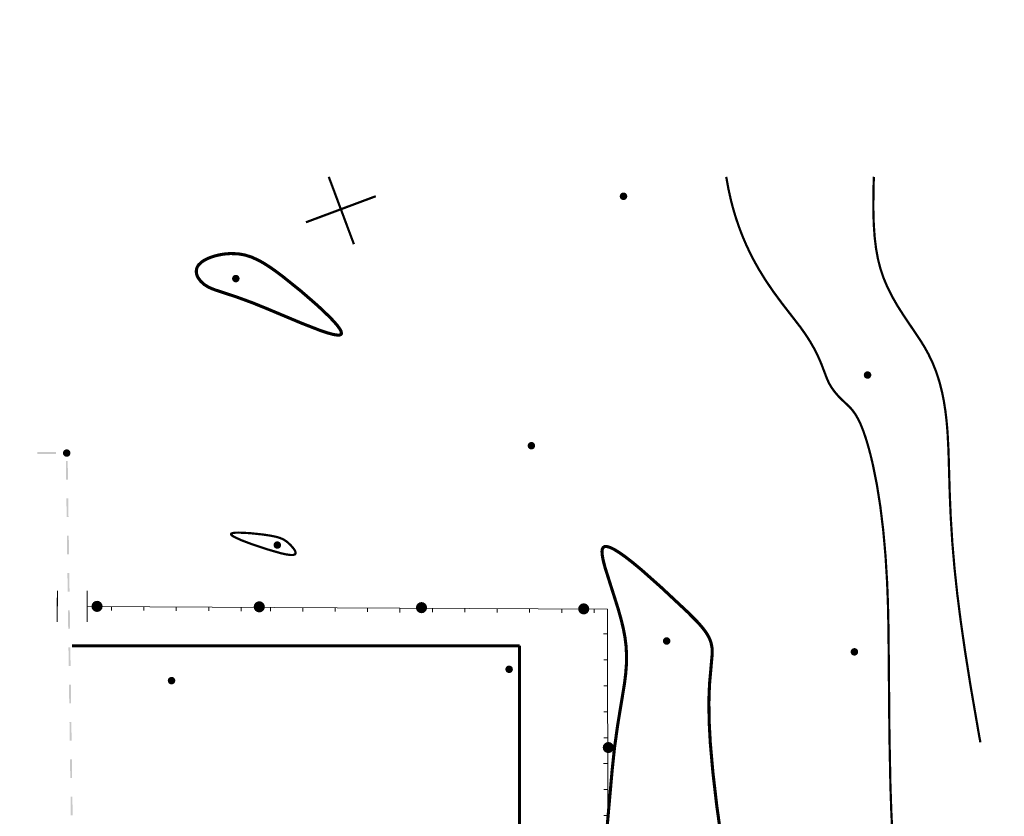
# Model space of a CAD drawing. Header units: millimetres. Extents: x 0 to 420, y 0 to 297.
# Tile 42 of 43: x 149 to 228, y 233 to 297. Entities that reach past the tile are written whole.
import ezdxf

# ---------------------------------------------------------------- set-up
doc = ezdxf.new("R2010")
doc.units = ezdxf.units.MM
for name, pattern in [('K5LT32768', [0]), ('K5LT32770', [0]), ('K5LT32771', [0]), ('K5LT32772', [0]), ('K5LT_BASIC', [0]), ('K5LT_THIN', [0])]:
    doc.linetypes.add(name, pattern=pattern)
for name, color, linetype, true_color in [('Дороги', 7, 'Continuous', 0x666666), ('Существующее оборудование', 7, 'Continuous', 0x7f7f7f), ('Топосъемка', 7, 'Continuous', 0x7f7f7f)]:
    doc.layers.add(name, color=color, linetype=linetype, true_color=true_color)

# ---------------------------------------------------------------- blocks, each defined once
blk = doc.blocks.new('U199')
at = {"layer": 'Топосъемка'}
blk.add_hatch(color=256, dxfattribs=at).paths.add_polyline_path([(188.444, 244.459), (188.472, 244.471), (188.499, 244.486), (188.525, 244.504), (188.548, 244.525), (188.569, 244.547), (188.588, 244.572), (188.604, 244.598), (188.617, 244.627), (188.627, 244.656), (188.634, 244.686), (188.638, 244.717), (188.639, 244.748), (188.636, 244.778), (188.631, 244.809), (188.622, 244.839), (188.61, 244.867), (188.596, 244.895), (188.579, 244.92), (188.559, 244.944), (188.536, 244.966), (188.512, 244.985), (188.486, 245.001), (188.458, 245.015), (188.429, 245.026), (188.399, 245.034), (188.368, 245.038), (188.338, 245.04), (188.307, 245.038), (188.276, 245.033), (188.246, 245.025), (188.234, 245.021), (188.206, 245.009), (188.179, 244.993), (188.153, 244.975), (188.13, 244.955), (188.109, 244.932), (188.09, 244.908), (188.074, 244.881), (188.061, 244.853), (188.051, 244.824), (188.044, 244.794), (188.04, 244.763), (188.039, 244.732), (188.041, 244.701), (188.047, 244.671), (188.056, 244.641), (188.067, 244.612), (188.082, 244.585), (188.099, 244.559), (188.119, 244.536), (188.141, 244.514), (188.166, 244.495), (188.192, 244.478), (188.22, 244.465), (188.249, 244.454), (188.279, 244.446), (188.309, 244.441), (188.34, 244.44), (188.371, 244.442), (188.402, 244.446), (188.432, 244.455)])
blk = doc.blocks.new('U203')
at = {"layer": 'Топосъемка'}
blk.add_hatch(color=256, dxfattribs=at).paths.add_polyline_path([(166.456, 275.891), (166.485, 275.904), (166.512, 275.919), (166.537, 275.937), (166.56, 275.957), (166.581, 275.98), (166.6, 276.005), (166.616, 276.031), (166.629, 276.059), (166.639, 276.088), (166.646, 276.119), (166.65, 276.149), (166.651, 276.18), (166.649, 276.211), (166.643, 276.242), (166.634, 276.271), (166.623, 276.3), (166.608, 276.327), (166.591, 276.353), (166.571, 276.377), (166.549, 276.398), (166.524, 276.417), (166.498, 276.434), (166.47, 276.448), (166.441, 276.459), (166.411, 276.466), (166.381, 276.471), (166.35, 276.472), (166.319, 276.471), (166.288, 276.466), (166.258, 276.458), (166.246, 276.453), (166.218, 276.441), (166.191, 276.426), (166.166, 276.408), (166.142, 276.388), (166.121, 276.365), (166.103, 276.34), (166.087, 276.314), (166.073, 276.286), (166.063, 276.256), (166.056, 276.226), (166.052, 276.196), (166.051, 276.165), (166.054, 276.134), (166.059, 276.103), (166.068, 276.074), (166.08, 276.045), (166.094, 276.018), (166.112, 275.992), (166.132, 275.968), (166.154, 275.947), (166.178, 275.927), (166.204, 275.911), (166.232, 275.897), (166.261, 275.886), (166.291, 275.879), (166.322, 275.874), (166.353, 275.872), (166.384, 275.874), (166.414, 275.879), (166.444, 275.887)])
blk = doc.blocks.new('U204')
at = {"layer": 'Топосъемка'}
blk.add_hatch(color=256, dxfattribs=at).paths.add_polyline_path([(152.85, 261.853), (152.878, 261.865), (152.905, 261.881), (152.931, 261.899), (152.954, 261.919), (152.975, 261.942), (152.994, 261.966), (153.01, 261.993), (153.023, 262.021), (153.033, 262.05), (153.04, 262.08), (153.044, 262.111), (153.045, 262.142), (153.042, 262.173), (153.037, 262.203), (153.028, 262.233), (153.016, 262.262), (153.002, 262.289), (152.985, 262.315), (152.965, 262.338), (152.942, 262.36), (152.918, 262.379), (152.892, 262.396), (152.864, 262.409), (152.835, 262.42), (152.805, 262.428), (152.774, 262.433), (152.744, 262.434), (152.713, 262.432), (152.682, 262.428), (152.652, 262.419), (152.64, 262.415), (152.612, 262.403), (152.585, 262.388), (152.559, 262.37), (152.536, 262.349), (152.515, 262.327), (152.496, 262.302), (152.48, 262.276), (152.467, 262.247), (152.457, 262.218), (152.45, 262.188), (152.446, 262.157), (152.445, 262.126), (152.447, 262.096), (152.453, 262.065), (152.462, 262.035), (152.473, 262.007), (152.488, 261.979), (152.505, 261.954), (152.525, 261.93), (152.547, 261.908), (152.572, 261.889), (152.598, 261.873), (152.626, 261.859), (152.655, 261.848), (152.685, 261.84), (152.715, 261.836), (152.746, 261.834), (152.777, 261.836), (152.808, 261.841), (152.838, 261.849)])
blk = doc.blocks.new('U205')
at = {"layer": 'Топосъемка'}
blk.add_hatch(color=256, dxfattribs=at).paths.add_polyline_path([(161.284, 243.546), (161.312, 243.558), (161.339, 243.573), (161.364, 243.591), (161.388, 243.611), (161.409, 243.634), (161.427, 243.659), (161.443, 243.685), (161.457, 243.713), (161.467, 243.743), (161.474, 243.773), (161.478, 243.804), (161.479, 243.835), (161.476, 243.865), (161.471, 243.896), (161.462, 243.926), (161.45, 243.954), (161.436, 243.982), (161.418, 244.007), (161.399, 244.031), (161.376, 244.053), (161.352, 244.072), (161.326, 244.088), (161.298, 244.102), (161.269, 244.113), (161.239, 244.121), (161.208, 244.125), (161.177, 244.127), (161.147, 244.125), (161.116, 244.12), (161.086, 244.112), (161.074, 244.108), (161.045, 244.095), (161.018, 244.08), (160.993, 244.062), (160.97, 244.042), (160.949, 244.019), (160.93, 243.995), (160.914, 243.968), (160.901, 243.94), (160.891, 243.911), (160.884, 243.881), (160.88, 243.85), (160.879, 243.819), (160.881, 243.788), (160.887, 243.758), (160.896, 243.728), (160.907, 243.699), (160.922, 243.672), (160.939, 243.646), (160.959, 243.622), (160.981, 243.601), (161.006, 243.582), (161.032, 243.565), (161.06, 243.551), (161.089, 243.541), (161.119, 243.533), (161.149, 243.528), (161.18, 243.527), (161.211, 243.528), (161.242, 243.533), (161.272, 243.541)])
blk = doc.blocks.new('U208')
at = {"layer": 'Топосъемка'}
blk.add_hatch(color=256, dxfattribs=at).paths.add_polyline_path([(169.795, 254.452), (169.823, 254.464), (169.85, 254.48), (169.875, 254.497), (169.899, 254.518), (169.92, 254.54), (169.938, 254.565), (169.954, 254.592), (169.968, 254.62), (169.978, 254.649), (169.985, 254.679), (169.989, 254.71), (169.99, 254.741), (169.987, 254.772), (169.982, 254.802), (169.973, 254.832), (169.961, 254.861), (169.947, 254.888), (169.929, 254.914), (169.909, 254.937), (169.887, 254.959), (169.863, 254.978), (169.837, 254.995), (169.809, 255.008), (169.78, 255.019), (169.75, 255.027), (169.719, 255.032), (169.688, 255.033), (169.657, 255.031), (169.627, 255.026), (169.597, 255.018), (169.585, 255.014), (169.556, 255.002), (169.529, 254.987), (169.504, 254.969), (169.481, 254.948), (169.46, 254.926), (169.441, 254.901), (169.425, 254.874), (169.412, 254.846), (169.402, 254.817), (169.395, 254.787), (169.391, 254.756), (169.39, 254.725), (169.392, 254.694), (169.398, 254.664), (169.407, 254.634), (169.418, 254.606), (169.433, 254.578), (169.45, 254.553), (169.47, 254.529), (169.492, 254.507), (169.517, 254.488), (169.543, 254.472), (169.571, 254.458), (169.6, 254.447), (169.63, 254.439), (169.66, 254.435), (169.691, 254.433), (169.722, 254.435), (169.753, 254.44), (169.783, 254.448)])
blk = doc.blocks.new('U213')
at = {"layer": 'Топосъемка'}
blk.add_hatch(color=256, dxfattribs=at).paths.add_polyline_path([(217.278, 268.132), (217.306, 268.144), (217.333, 268.16), (217.359, 268.177), (217.382, 268.198), (217.403, 268.22), (217.422, 268.245), (217.438, 268.272), (217.451, 268.3), (217.461, 268.329), (217.468, 268.359), (217.472, 268.39), (217.473, 268.421), (217.47, 268.452), (217.465, 268.482), (217.456, 268.512), (217.444, 268.541), (217.43, 268.568), (217.412, 268.594), (217.393, 268.617), (217.37, 268.639), (217.346, 268.658), (217.32, 268.675), (217.292, 268.688), (217.263, 268.699), (217.233, 268.707), (217.202, 268.712), (217.172, 268.713), (217.141, 268.711), (217.11, 268.706), (217.08, 268.698), (217.068, 268.694), (217.04, 268.682), (217.013, 268.667), (216.987, 268.649), (216.964, 268.628), (216.943, 268.606), (216.924, 268.581), (216.908, 268.554), (216.895, 268.526), (216.885, 268.497), (216.878, 268.467), (216.874, 268.436), (216.873, 268.405), (216.875, 268.374), (216.881, 268.344), (216.89, 268.314), (216.901, 268.286), (216.916, 268.258), (216.933, 268.233), (216.953, 268.209), (216.975, 268.187), (217, 268.168), (217.026, 268.152), (217.054, 268.138), (217.083, 268.127), (217.113, 268.119), (217.143, 268.115), (217.174, 268.113), (217.205, 268.115), (217.236, 268.12), (217.266, 268.128)])
blk = doc.blocks.new('U216')
at = {"layer": 'Топосъемка'}
blk.add_hatch(color=256, dxfattribs=at).paths.add_polyline_path([(201.117, 246.739), (201.145, 246.751), (201.172, 246.766), (201.197, 246.784), (201.221, 246.804), (201.242, 246.827), (201.26, 246.852), (201.276, 246.878), (201.29, 246.906), (201.3, 246.936), (201.307, 246.966), (201.311, 246.996), (201.312, 247.027), (201.309, 247.058), (201.304, 247.089), (201.295, 247.119), (201.283, 247.147), (201.269, 247.174), (201.251, 247.2), (201.232, 247.224), (201.209, 247.245), (201.185, 247.265), (201.159, 247.281), (201.131, 247.295), (201.102, 247.306), (201.072, 247.314), (201.041, 247.318), (201.01, 247.32), (200.98, 247.318), (200.949, 247.313), (200.919, 247.305), (200.907, 247.301), (200.878, 247.288), (200.851, 247.273), (200.826, 247.255), (200.803, 247.235), (200.782, 247.212), (200.763, 247.187), (200.747, 247.161), (200.734, 247.133), (200.724, 247.104), (200.717, 247.074), (200.713, 247.043), (200.712, 247.012), (200.714, 246.981), (200.72, 246.95), (200.729, 246.921), (200.74, 246.892), (200.755, 246.865), (200.772, 246.839), (200.792, 246.815), (200.814, 246.794), (200.839, 246.775), (200.865, 246.758), (200.893, 246.744), (200.922, 246.733), (200.952, 246.726), (200.982, 246.721), (201.013, 246.72), (201.044, 246.721), (201.075, 246.726), (201.105, 246.734)])
blk = doc.blocks.new('U218')
at = {"layer": 'Топосъемка'}
blk.add_hatch(color=256, dxfattribs=at).paths.add_polyline_path([(216.22, 245.862), (216.249, 245.874), (216.276, 245.89), (216.301, 245.908), (216.324, 245.928), (216.345, 245.951), (216.364, 245.975), (216.38, 246.002), (216.393, 246.03), (216.403, 246.059), (216.41, 246.089), (216.414, 246.12), (216.415, 246.151), (216.413, 246.182), (216.407, 246.212), (216.398, 246.242), (216.387, 246.271), (216.372, 246.298), (216.355, 246.324), (216.335, 246.347), (216.313, 246.369), (216.288, 246.388), (216.262, 246.405), (216.234, 246.418), (216.205, 246.429), (216.175, 246.437), (216.145, 246.442), (216.114, 246.443), (216.083, 246.441), (216.052, 246.437), (216.022, 246.428), (216.01, 246.424), (215.982, 246.412), (215.955, 246.397), (215.93, 246.379), (215.906, 246.358), (215.885, 246.336), (215.867, 246.311), (215.851, 246.284), (215.837, 246.256), (215.827, 246.227), (215.82, 246.197), (215.816, 246.166), (215.815, 246.135), (215.818, 246.105), (215.823, 246.074), (215.832, 246.044), (215.844, 246.016), (215.858, 245.988), (215.876, 245.963), (215.895, 245.939), (215.918, 245.917), (215.942, 245.898), (215.968, 245.882), (215.996, 245.868), (216.025, 245.857), (216.055, 245.849), (216.086, 245.845), (216.117, 245.843), (216.147, 245.845), (216.178, 245.85), (216.208, 245.858)])
blk = doc.blocks.new('U222')
at = {"layer": 'Топосъемка'}
blk.add_hatch(color=256, dxfattribs=at).paths.add_polyline_path([(190.234, 262.446), (190.263, 262.459), (190.29, 262.474), (190.315, 262.492), (190.338, 262.512), (190.36, 262.535), (190.378, 262.56), (190.394, 262.586), (190.407, 262.614), (190.417, 262.643), (190.425, 262.673), (190.429, 262.704), (190.429, 262.735), (190.427, 262.766), (190.421, 262.797), (190.413, 262.826), (190.401, 262.855), (190.386, 262.882), (190.369, 262.908), (190.349, 262.932), (190.327, 262.953), (190.303, 262.972), (190.276, 262.989), (190.249, 263.003), (190.22, 263.013), (190.19, 263.021), (190.159, 263.026), (190.128, 263.027), (190.097, 263.026), (190.067, 263.021), (190.037, 263.013), (190.025, 263.008), (189.996, 262.996), (189.969, 262.981), (189.944, 262.963), (189.921, 262.943), (189.899, 262.92), (189.881, 262.895), (189.865, 262.869), (189.852, 262.841), (189.842, 262.811), (189.834, 262.781), (189.83, 262.751), (189.83, 262.72), (189.832, 262.689), (189.838, 262.658), (189.846, 262.628), (189.858, 262.6), (189.873, 262.572), (189.89, 262.547), (189.91, 262.523), (189.932, 262.502), (189.956, 262.482), (189.983, 262.466), (190.01, 262.452), (190.039, 262.441), (190.069, 262.433), (190.1, 262.429), (190.131, 262.427), (190.162, 262.429), (190.192, 262.434), (190.222, 262.442)])
blk = doc.blocks.new('U223')
at = {"layer": 'Топосъемка'}
blk.add_hatch(color=256, dxfattribs=at).paths.add_polyline_path([(197.644, 282.512), (197.672, 282.524), (197.699, 282.539), (197.725, 282.557), (197.748, 282.577), (197.769, 282.6), (197.788, 282.625), (197.804, 282.651), (197.817, 282.679), (197.827, 282.709), (197.834, 282.739), (197.838, 282.77), (197.839, 282.801), (197.837, 282.831), (197.831, 282.862), (197.822, 282.892), (197.811, 282.92), (197.796, 282.948), (197.779, 282.973), (197.759, 282.997), (197.737, 283.019), (197.712, 283.038), (197.686, 283.054), (197.658, 283.068), (197.629, 283.079), (197.599, 283.087), (197.569, 283.091), (197.538, 283.093), (197.507, 283.091), (197.476, 283.086), (197.446, 283.078), (197.434, 283.074), (197.406, 283.061), (197.379, 283.046), (197.353, 283.028), (197.33, 283.008), (197.309, 282.985), (197.29, 282.961), (197.274, 282.934), (197.261, 282.906), (197.251, 282.877), (197.244, 282.847), (197.24, 282.816), (197.239, 282.785), (197.242, 282.754), (197.247, 282.724), (197.256, 282.694), (197.268, 282.665), (197.282, 282.638), (197.299, 282.612), (197.319, 282.588), (197.342, 282.567), (197.366, 282.548), (197.392, 282.531), (197.42, 282.517), (197.449, 282.507), (197.479, 282.499), (197.509, 282.494), (197.54, 282.493), (197.571, 282.494), (197.602, 282.499), (197.632, 282.507)])
blk = doc.blocks.new('U229')
at = {"layer": 'Топосъемка', "linetype": 'K5LT32772', "lineweight": 20}
blk.add_line((154.392, 248.554), (154.401, 251.054), dxfattribs=at)
blk = doc.blocks.new('U230')
at = {"layer": 'Топосъемка', "linetype": 'K5LT32772', "lineweight": 20}
blk.add_line((151.984, 248.564), (151.993, 251.064), dxfattribs=at)
blk = doc.blocks.new('U231')
at = {"layer": 'Топосъемка', "linetype": 'K5LT32772', "lineweight": 20}
blk.add_line((151.997, 251.064), (151.98, 248.564), dxfattribs=at)

msp = doc.modelspace()

# ---------------------------------------------------------------- hatches: boundary and pattern name
at = {"layer": 'Топосъемка'}
for points in [[(151.884189, 262.209691), (150.384192, 262.210554), (150.384114, 262.060555), (151.884111, 262.059693)], [(152.828762, 261.49607), (152.678783, 261.493976), (152.699558, 259.994135), (152.849545, 259.996209)], [(152.870346, 258.496355), (152.720342, 258.494274), (152.741143, 256.994421), (152.891128, 256.996495)], [(152.91191, 255.496634), (152.761925, 255.49456), (152.782707, 253.9947), (152.932692, 253.996774)], [(152.953495, 252.49692), (152.803508, 252.494846), (152.824291, 250.994986), (152.97427, 250.997079)], [(155.187963, 250.251072), (155.359705, 250.216413), (155.50508, 250.11869), (155.602025, 249.972746), (155.635705, 249.800814), (155.601046, 249.629071), (155.581254, 249.59963), (155.503312, 249.48367), (155.404741, 249.418223), (155.35736, 249.386745), (155.195201, 249.354963), (155.185436, 249.353046), (155.013693, 249.387705), (154.868304, 249.485465), (154.77136, 249.63141), (154.737679, 249.803341), (154.772353, 249.975046), (154.792137, 250.004506), (154.870087, 250.120447), (154.968669, 250.185919), (155.016038, 250.217373), (155.178197, 250.249155)], [(155.119576, 249.670188), (155.099313, 249.683865), (155.087869, 249.69159), (155.099291, 249.674314)], [(155.194223, 249.75706), (155.159827, 249.764051), (155.140446, 249.79332), (155.147449, 249.827742), (155.176743, 249.847111), (155.211166, 249.840107), (155.230527, 249.810832), (155.223525, 249.77641)], [(155.31738, 249.736178), (155.313287, 249.730102), (155.295968, 249.704445), (155.313242, 249.715868)], [(168.238891, 250.214426), (168.410614, 250.17976), (168.556022, 250.082007), (168.652941, 249.936075), (168.68664, 249.76415), (168.65198, 249.592406), (168.632176, 249.56294), (168.554228, 249.446999), (168.455663, 249.381534), (168.408295, 249.350081), (168.246117, 249.318291), (168.236351, 249.316375), (168.064627, 249.351041), (167.91922, 249.448794), (167.822302, 249.594726), (167.788596, 249.76667), (167.823262, 249.938393), (167.843065, 249.967861), (167.921014, 250.083801), (168.019578, 250.149267), (168.066947, 250.18072), (168.229124, 250.212509)], [(168.125941, 249.863042), (168.108666, 249.85162), (168.104528, 249.83131), (168.108621, 249.837385)], [(168.245172, 249.720358), (168.21075, 249.727361), (168.191381, 249.756655), (168.198383, 249.791077), (168.227678, 249.810446), (168.262082, 249.803436), (168.281468, 249.774149), (168.274459, 249.739746)], [(180.968452, 249.385066), (180.872244, 249.531498), (180.839381, 249.703586), (180.874875, 249.87515), (180.894829, 249.904501), (180.97334, 250.020076), (181.072239, 250.085048), (181.119755, 250.116278), (181.282074, 250.147287), (181.291843, 250.149141), (181.463406, 250.113646), (181.608326, 250.015199), (181.704553, 249.868773), (181.737398, 249.696679), (181.701902, 249.525116), (181.681968, 249.495772), (181.603456, 249.380196), (181.504565, 249.315206), (181.457042, 249.283994), (181.294722, 249.252984), (181.284955, 249.251131), (181.113372, 249.286618)], [(181.24211, 249.691607), (181.249278, 249.725985), (181.278667, 249.745218), (181.313044, 249.738049), (181.332277, 249.708661), (181.3251, 249.674302), (181.29572, 249.655051), (181.261335, 249.662239)], [(194.507629, 249.183756), (194.345304, 249.152765), (194.335542, 249.150892), (194.163972, 249.186406), (194.019052, 249.284853), (193.922831, 249.43126), (193.889987, 249.603355), (193.925482, 249.774918), (193.945428, 249.804288), (194.023929, 249.919838), (194.12282, 249.984828), (194.170355, 250.016065), (194.332662, 250.04705), (194.342443, 250.048929), (194.514006, 250.013434), (194.658933, 249.914968), (194.755134, 249.768554), (194.787997, 249.596466), (194.752503, 249.424903), (194.732556, 249.395533), (194.654056, 249.279983), (194.555165, 249.214993)], [(194.227778, 249.698079), (194.210449, 249.686742), (194.206234, 249.666468), (194.210335, 249.672525)], [(194.382876, 249.608448), (194.375689, 249.574065), (194.346319, 249.554838), (194.311942, 249.562007), (194.29271, 249.591396), (194.299878, 249.625773), (194.329267, 249.645005), (194.363643, 249.637836)], [(152.995052, 249.497218), (152.845066, 249.495144), (152.865848, 247.995284), (153.015834, 247.997358)], [(153.036635, 246.497504), (152.88665, 246.495431), (152.907432, 244.995571), (153.057417, 244.997644)], [(153.0782, 243.497783), (152.928215, 243.49571), (152.948997, 241.99585), (153.098983, 241.997924)], [(153.119777, 240.498088), (152.969798, 240.495996), (152.990573, 238.996155), (153.140559, 238.998228)], [(195.99907, 238.761228), (196.144153, 238.859453), (196.315757, 238.894697), (196.487806, 238.86156), (196.517446, 238.842036), (196.634084, 238.765137), (196.700421, 238.667155), (196.732307, 238.620054), (196.765541, 238.45818), (196.767533, 238.448442), (196.734416, 238.2764), (196.637974, 238.130115), (196.492909, 238.031899), (196.321279, 237.996666), (196.149237, 238.029783), (196.119616, 238.049316), (196.002971, 238.126234), (195.936634, 238.224216), (195.904755, 238.271297), (195.871514, 238.43319), (195.869503, 238.44292), (195.902639, 238.614969)], [(196.27356, 238.437735), (196.280244, 238.472209), (196.309378, 238.491838), (196.343832, 238.485146), (196.36348, 238.45602), (196.356789, 238.421565), (196.327662, 238.401917), (196.2932, 238.408627)], [(196.46954, 238.477618), (196.457962, 238.494793), (196.461467, 238.477572), (196.46558, 238.45729)], [(153.161342, 237.498367), (153.011356, 237.496294), (153.032139, 235.996434), (153.182124, 235.998507)], [(153.202925, 234.498654), (153.05294, 234.49658), (153.073722, 232.99672), (153.223707, 232.998794)]]:
    msp.add_hatch(color=256, dxfattribs=at).paths.add_polyline_path(points)

# ---------------------------------------------------------------- linework, layer by layer
at = {"layer": 'Дороги', "linetype": 'K5LT_BASIC', "lineweight": 60}
for p, q in [((189.176122, 246.623666), (153.176122, 246.623666)), ((189.176122, 222.623666), (189.176122, 246.623666))]:
    msp.add_line(p, q, dxfattribs=at)
at = {"layer": 'Существующее оборудование', "linetype": 'K5LT_THIN', "lineweight": 18}
for p, q in [((151.988569, 249.138878), (151.988569, 250.488295)), ((154.396772, 249.119584), (154.396772, 250.469001)), ((154.396772, 249.804288), (179.557528, 249.669054)), ((156.352725, 249.793775), (156.352725, 249.481775)), ((158.958655, 249.779769), (158.958655, 249.467769)), ((161.564585, 249.765762), (161.564585, 249.453762)), ((164.170515, 249.751756), (164.170515, 249.439756)), ((166.776444, 249.73775), (166.776444, 249.42575)), ((169.133809, 249.725079), (169.133809, 249.413079)), ((171.739739, 249.711073), (171.739739, 249.399073)), ((174.345668, 249.697067), (174.345668, 249.385067)), ((176.951598, 249.663883), (176.951598, 249.351883)), ((179.557528, 249.669054), (196.248038, 249.579346)), ((179.557528, 249.630698), (179.557528, 249.318698)), ((182.163458, 249.63587), (182.163458, 249.32387)), ((184.769388, 249.641041), (184.769388, 249.329041)), ((187.375317, 249.627035), (187.375317, 249.315035)), ((189.981247, 249.613029), (189.981247, 249.301029)), ((192.587177, 249.599022), (192.587177, 249.287022)), ((195.193107, 249.585016), (195.193107, 249.273016)), ((196.248038, 249.579346), (196.376544, 160.139438)), ((196.253708, 247.584415), (195.941708, 247.584415)), ((196.259475, 245.497666), (195.947475, 245.497666)), ((196.265242, 243.410916), (195.953242, 243.410916)), ((196.271009, 241.324167), (195.959009, 241.324167)), ((196.262897, 239.237417), (195.950897, 239.237417)), ((196.246477, 237.150668), (195.934477, 237.150668)), ((196.268893, 235.063918), (195.956893, 235.063918)), ((196.271892, 232.977169), (195.959892, 232.977169))]:
    msp.add_line(p, q, dxfattribs=at)
at = {"layer": 'Топосъемка', "linetype": 'K5LT32768', "const_width": 0.18}
for points in [[(175.85106, 278.939804), (173.827992, 284.358911)], [(171.991292, 280.701107), (177.612363, 282.799573)]]:
    msp.add_lwpolyline(points, dxfattribs=at)
at = {"layer": 'Топосъемка', "linetype": 'K5LT32770', "const_width": 0.18}
for points in [[(205.803407, 284.358911), (205.981223, 283.378828), (206.187278, 282.457005), (206.379886, 281.728216), (206.596044, 281.012901), (206.835899, 280.310569), (207.09969, 279.620522), (207.387483, 278.942488), (207.700002, 278.274679), (208.037923, 277.615631), (208.402504, 276.96289), (208.959658, 276.055768), (209.583951, 275.135789), (210.269874, 274.205337), (211.770453, 272.26565), (212.171728, 271.699506), (212.529091, 271.147315), (212.873698, 270.552619), (213.172717, 269.962214), (213.451313, 269.318507), (213.933284, 268.053337), (214.104682, 267.70239), (214.304317, 267.370492), (214.540511, 267.045875), (214.817338, 266.724845), (215.112053, 266.425476), (215.679752, 265.89064), (215.920446, 265.630827), (216.188497, 265.268593), (216.435151, 264.840348), (216.636593, 264.410004), (216.834452, 263.910434), (217.031387, 263.334799), (217.228072, 262.681109), (217.417361, 261.973147), (217.597278, 261.218177), (217.924932, 259.584688), (218.206177, 257.803791), (218.438022, 255.893467), (218.618978, 253.866112), (218.748344, 251.729792), (218.812731, 250.02589), (218.857067, 248.027025), (218.934075, 239.414772), (219.013377, 235.378393), (219.085735, 233.272081), (219.17931, 231.294066)], [(217.678772, 284.358911), (217.644529, 283.046731), (217.639727, 281.720077), (217.672295, 280.561942), (217.743455, 279.530247), (217.855018, 278.599886), (218.006057, 277.766109), (218.200949, 276.995906), (218.451423, 276.247062), (218.763808, 275.499579), (219.140125, 274.746919), (219.595199, 273.958274), (220.096851, 273.174376), (221.416099, 271.214086), (221.774939, 270.630715), (222.070225, 270.097256), (222.411689, 269.382398), (222.70624, 268.639746), (222.957033, 267.861367), (223.167137, 267.03777), (223.312447, 266.313084), (223.433311, 265.541957), (223.531188, 264.715193), (223.607616, 263.819851), (223.682868, 262.385406), (223.785366, 258.876243), (223.865031, 256.985143), (223.994805, 254.915522), (224.172607, 252.836653), (224.393116, 250.780456), (224.666298, 248.633529), (225.01898, 246.188073), (225.443025, 243.505818), (226.150789, 239.397231), (226.250788, 238.863099)]]:
    msp.add_lwpolyline(points, dxfattribs=at)
at = {"layer": 'Топосъемка', "linetype": 'K5LT32771', "const_width": 0.25}
msp.add_lwpolyline([(174.783488, 271.659733), (174.699933, 271.630328), (174.581167, 271.621814), (174.237085, 271.667438), (173.748543, 271.796895), (173.107842, 272.0122), (171.698927, 272.559775), (168.731378, 273.804002), (167.66093, 274.235881), (166.428189, 274.687856), (164.681483, 275.263177), (164.382924, 275.378224), (164.141158, 275.491336), (163.810788, 275.699142), (163.533228, 275.950254), (163.326834, 276.227859), (163.254652, 276.371082), (163.204574, 276.514635), (163.177577, 276.653507), (163.172499, 276.789712), (163.189379, 276.922072), (163.228097, 277.049671), (163.287795, 277.17068), (163.368415, 277.285626), (163.596182, 277.501793), (163.800308, 277.638675), (164.04091, 277.765479), (164.313169, 277.879661), (164.611079, 277.978696), (164.927805, 278.060329), (165.256467, 278.122798), (165.590038, 278.164775), (165.922231, 278.185474), (166.513974, 278.166789), (167.068887, 278.073784), (167.617573, 277.901223), (168.189554, 277.639872), (168.603753, 277.406605), (169.052533, 277.120906), (169.547853, 276.775188), (170.106266, 276.35791), (171.570847, 275.18158), (172.946921, 273.988205), (173.896642, 273.08375), (174.254466, 272.705831), (174.5298, 272.382054), (174.720499, 272.115121), (174.826552, 271.905289), (174.847564, 271.753356), (174.826157, 271.699237)], close=True, dxfattribs=at)
at = {"layer": 'Топосъемка', "linetype": 'K5LT32770', "const_width": 0.18}
msp.add_lwpolyline([(168.834942, 254.406288), (169.962328, 254.081903), (170.377127, 253.988944), (170.700643, 253.940235), (170.934478, 253.935084), (171.084262, 253.972755), (171.128399, 254.007948), (171.153624, 254.055063), (171.147034, 254.184262), (171.100902, 254.294184), (171.022331, 254.421422), (170.777332, 254.713654), (170.46253, 255.002631), (170.180223, 255.188608), (169.899811, 255.309263), (169.547696, 255.409969), (169.089017, 255.50061), (168.487289, 255.588354), (167.448806, 255.696248), (166.603345, 255.736454), (166.308899, 255.728421), (166.102395, 255.702216), (165.986753, 255.658252), (165.963296, 255.629801), (165.962578, 255.596781), (166.02894, 255.513905), (166.185482, 255.409184), (166.764114, 255.137246), (167.685167, 254.78852)], close=True, dxfattribs=at)
at = {"layer": 'Топосъемка', "linetype": 'K5LT32771', "const_width": 0.25}
msp.add_lwpolyline([(196.212579, 231.958134), (196.624328, 236.603), (196.819181, 238.446792), (197.063208, 240.208269), (197.614956, 243.561623), (197.717574, 244.392355), (197.773271, 245.129701), (197.785025, 245.872281), (197.747389, 246.592767), (197.659667, 247.310046), (197.517968, 248.054449), (197.334981, 248.803436), (197.09284, 249.655694), (196.055638, 252.925642), (195.899739, 253.528974), (195.821723, 253.9819), (195.810902, 254.220559), (195.835193, 254.402084), (195.894862, 254.528599), (195.990584, 254.601448), (196.128612, 254.62371), (196.308562, 254.594406), (196.530456, 254.513531), (196.794348, 254.381068), (197.220781, 254.11806), (197.72558, 253.759233), (198.309602, 253.303994), (198.975536, 252.750252), (200.546583, 251.355378), (202.687398, 249.354576), (203.480629, 248.556181), (203.772616, 248.230618), (204.013147, 247.934225), (204.211824, 247.654635), (204.371061, 247.387774), (204.494659, 247.12726), (204.585255, 246.867513), (204.664572, 246.455005), (204.676718, 245.981985), (204.470346, 243.665363), (204.428428, 242.854642), (204.410086, 242.015117), (204.432382, 240.488323), (204.522444, 238.81851), (204.730649, 236.457238), (205.042903, 233.768009), (205.449302, 230.835764)], dxfattribs=at)

# ---------------------------------------------------------------- block references
at = {"layer": 'Топосъемка'}
for name in ['U223', 'U203', 'U213', 'U222', 'U204', 'U208', 'U231', 'U230', 'U229', 'U216', 'U218', 'U199', 'U205']:
    msp.add_blockref(name, (0, 0), dxfattribs=at)

doc.saveas('drawing.dxf')
